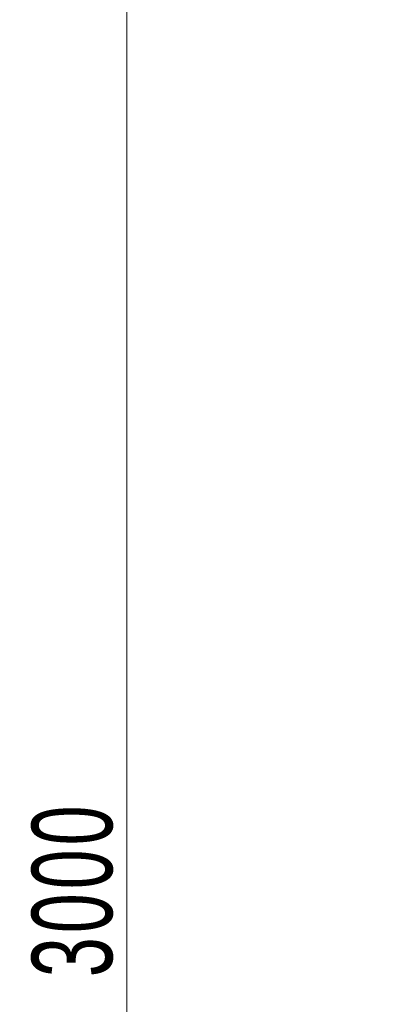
# Model space of a CAD drawing. Header units: millimetres. Extents: x 2945 to 26725, y -1089 to 16127.
# Tile 128 of 150: x 20345 to 20658, y 12148 to 13004. Entities that reach past the tile are written whole.
import ezdxf

# ---------------------------------------------------------------- set-up
doc = ezdxf.new("R2010")
doc.units = ezdxf.units.MM
doc.layers.get('0').update_dxf_attribs({"lineweight": 35})
doc.layers.add('尺寸线层', color=3, linetype='Continuous', lineweight=18)
doc.styles.add('标准', font='txt', dxfattribs={"width": 0.667})
doc.dimstyles.new('GB_尺寸', dxfattribs={"dimtxt": 3.5, "dimasz": 4, "dimexe": 2, "dimexo": 0, "dimtad": 1, "dimdsep": 46, "dimtxsty": '标准', "dimblk": '_CAXARROW', "dimcen": 0, "dimdle": 8, "dimazin": 2, "dimtfac": 0.707107, "dimtdec": 3, "dimtmove": 2, "dimatfit": 3, "dimfxl": 0, "dimfrac": 2, "dimtolj": 1, "dimarcsym": 0})

# ---------------------------------------------------------------- blocks, each defined once
blk = doc.blocks.new('*X159')
at = {"layer": '尺寸线层', "linetype": 'Continuous'}
for points in [[(20437.84, 13747.6), (20447.84, 13667.6), (20427.84, 13667.6)], [(20437.84, 10747.6), (20447.84, 10827.6), (20427.84, 10827.6)]]:
    blk.add_hatch(color=0, dxfattribs=at).paths.add_polyline_path(points, flags=0)
at = {"layer": '尺寸线层', "color": 0, "linetype": 'Continuous'}
for p, q in [((22045.93, 13747.6), (20397.84, 13747.6)), ((20437.84, 13747.6), (20437.84, 10747.6)), ((20790.93, 10747.6), (20397.84, 10747.6))]:
    blk.add_line(p, q, dxfattribs=at)
at = {"layer": '尺寸线层', "color": 0, "insert": (20390.72, 12247.6), "char_height": 70, "width": 255.1041, "attachment_point": 5, "rotation": 90, "line_spacing_factor": 1.15057, "style": '标准'}
blk.add_mtext('\\T1.1;3000', dxfattribs=at)
blk = doc.blocks.new('_CAXARROW')
blk.add_hatch(color=0).paths.add_polyline_path([(0, 0), (-1, 0.125), (-1, -0.125)], flags=0)

msp = doc.modelspace()

# ---------------------------------------------------------------- dimensions: what is measured, and where the dimension line sits
at = {"layer": '尺寸线层'}
dim = msp.add_linear_dim(base=(20437.841, 10747.598), p1=(22045.928, 13747.598), p2=(20790.928, 10747.598), angle=270, dimstyle='GB_尺寸', override={"dimscale": 20, "dimsah": 1, "dimtfill": 1, "dimtzin": 0}, dxfattribs=at)
dim.commit()
dim.dimension.update_dxf_attribs({"geometry": '*X159', "text_midpoint": (20390.719, 12247.598), "dimtype": 160})

doc.saveas('drawing.dxf')
